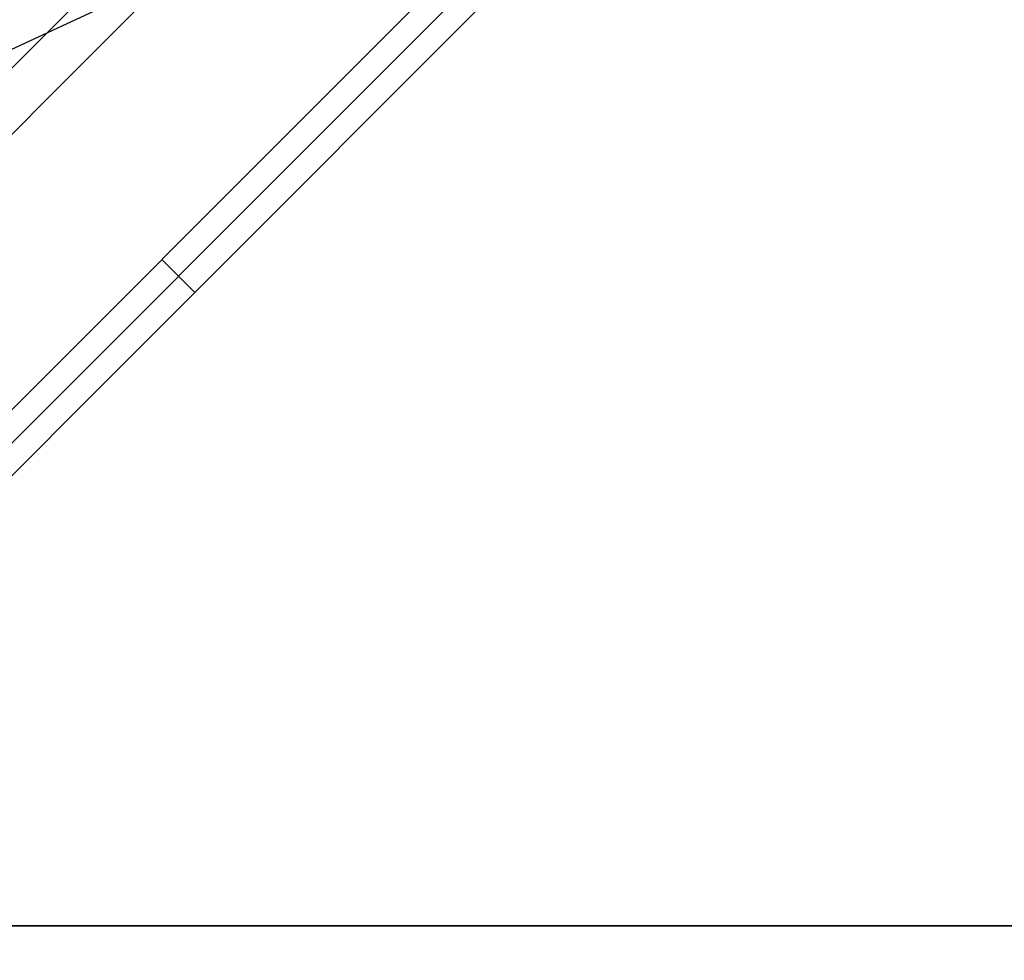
# Model space of a CAD drawing. Header units: millimetres. Extents: x -630 to 192, y -7 to 1615.
# Tile 19 of 249: x -573 to -541, y -1 to 29. Entities that reach past the tile are written whole.
import ezdxf

# ---------------------------------------------------------------- set-up
doc = ezdxf.new("R2010")
doc.units = ezdxf.units.MM
doc.header["$MEASUREMENT"] = 0
doc.layers.add('OVIDIO 160x80x72h', color=7, linetype='Continuous')

msp = doc.modelspace()

# ---------------------------------------------------------------- linework, layer by layer
at = {"layer": 'OVIDIO 160x80x72h', "extrusion": (0.108979, 0.202852, 0.973126)}
for points in [[(553.525, 272.455), (553.525, 433.111)], [(553.525, 433.111), (553.525, 272.455)], [(553.23, 433.111), (553.23, 272.455)], [(552.934, 433.111), (552.934, 272.455)], [(552.934, 272.455), (552.934, 433.111)]]:
    msp.add_lwpolyline(points, dxfattribs=at)
at = {"layer": 'OVIDIO 160x80x72h', "extrusion": (0.235702, 0.235702, 0.942809)}
for points in [[(442.342, 639.807), (442.342, 530.729)], [(441.393, 530.729), (441.393, 639.807)], [(439.496, 639.807), (439.496, 530.729)], [(438.547, 530.729), (438.547, 639.807)], [(422.5, 613.802), (422.5, 509.262)], [(426.006, 618.897), (426.006, 513.489)]]:
    msp.add_lwpolyline(points, dxfattribs=at)
at = {"layer": 'OVIDIO 160x80x72h', "extrusion": (0.202852, 0.108979, 0.973126)}
for points in [[(290.563, 519.555), (290.563, 680.21)], [(290.563, 680.21), (290.563, 519.555)], [(290.268, 680.21), (290.268, 519.555)], [(289.972, 519.555), (289.972, 680.21)], [(289.972, 680.21), (289.972, 519.555)]]:
    msp.add_lwpolyline(points, dxfattribs=at)
at = {"layer": 'OVIDIO 160x80x72h', "extrusion": (0.046296, 0.021464, 0.998697)}
for points in [[(268.067, 456.071), (268.067, 557.375)], [(266.581, 457.039), (266.581, 557.55)]]:
    msp.add_lwpolyline(points, dxfattribs=at)
at = {"layer": 'OVIDIO 160x80x72h', "extrusion": (0.881274, -0.265352, 0.39108)}
msp.add_lwpolyline([(-107.241, 774.727), (-149.109, 829.106)], dxfattribs=at)
at = {"layer": 'OVIDIO 160x80x72h', "extrusion": (-0.26556, 0.881185, 0.391139)}
for points in [[(532.461, 531.946), (578.782, 592.064)], [(578.782, 592.064), (532.461, 531.946)]]:
    msp.add_lwpolyline(points, dxfattribs=at)
at = {"layer": 'OVIDIO 160x80x72h', "extrusion": (0.202863, 0.108986, 0.973123)}
for points in [[(292.4, 663.597), (292.4, 606.216)], [(292.4, 606.216), (292.4, 663.597)]]:
    msp.add_lwpolyline(points, dxfattribs=at)
at = {"layer": 'OVIDIO 160x80x72h', "extrusion": (-0.265352, 0.881275, 0.391079)}
for points in [[(532.809, 534.607), (575.193, 589.657)], [(575.193, 589.657), (532.809, 534.607)], [(532.63, 534.745), (575.014, 589.795)], [(575.014, 589.795), (532.63, 534.745)]]:
    msp.add_lwpolyline(points, dxfattribs=at)
at = {"layer": 'OVIDIO 160x80x72h', "extrusion": (0.202866, 0.108989, 0.973122)}
for points in [[(291.688, 606.219), (291.688, 663.6)], [(290.975, 606.219), (290.975, 663.6)], [(290.975, 663.6), (290.975, 606.219)]]:
    msp.add_lwpolyline(points, dxfattribs=at)
at = {"layer": 'OVIDIO 160x80x72h', "extrusion": (-0.265507, 0.881208, 0.391124)}
for points in [[(578.069, 592.618), (532.449, 533.398)], [(532.449, 533.398), (578.069, 592.618)]]:
    msp.add_lwpolyline(points, dxfattribs=at)
at = {"layer": 'OVIDIO 160x80x72h', "extrusion": (-0.265352, 0.881274, 0.39108)}
for points in [[(568.16, 582.889), (523.848, 525.334)], [(535.058, 548.115), (493.191, 493.736)]]:
    msp.add_lwpolyline(points, dxfattribs=at)
at = {"layer": 'OVIDIO 160x80x72h'}
for points in [[(-564.467, 36.142), (-600.659, -0.05)], [(-563.407, 35.081), (-599.591, -1.103)], [(-576.983, 11.605), (-558.457, 30.131)], [(-576.453, 11.075), (-557.926, 29.601)], [(-557.926, 29.601), (-576.453, 11.075)], [(-567.189, 20.338), (-568.25, 21.398)]]:
    msp.add_lwpolyline(points, dxfattribs=at)
at = {"layer": 'OVIDIO 160x80x72h', "extrusion": (-0.000378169, -0.000378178, 1)}
for points in [[(-577.513, 12.135), (-558.987, 30.662)], [(-558.987, 30.662), (-577.513, 12.135)]]:
    msp.add_lwpolyline(points, dxfattribs=at)
at = {"layer": 'OVIDIO 160x80x72h', "extrusion": (0.12261, -0.276089, 0.953279)}
msp.add_lwpolyline([(-505.526, 457.08), (-505.526, 455.58)], dxfattribs=at)
at = {"layer": 'OVIDIO 160x80x72h', "extrusion": (0, 1, 0)}
for points in [[(603.79, 719.866), (219.111, 719.866)], [(603.79, 721.366), (219.111, 721.366)], [(219.111, 719.866), (603.79, 719.866)], [(219.111, 721.366), (603.79, 721.366)], [(603.792, 719.481), (219.111, 719.481)], [(219.111, 717.577), (603.411, 717.577)], [(603.411, 717.577), (219.111, 717.577)], [(603.79, 719.826), (219.111, 719.826)]]:
    msp.add_lwpolyline(points, dxfattribs=at)
at = {"layer": 'OVIDIO 160x80x72h', "extrusion": (-7.53877e-07, 1, 0)}
for points in [[(219.111, 718.92), (603.411, 718.919)], [(603.411, 718.919), (219.111, 718.92)]]:
    msp.add_lwpolyline(points, dxfattribs=at)

doc.saveas('drawing.dxf')
